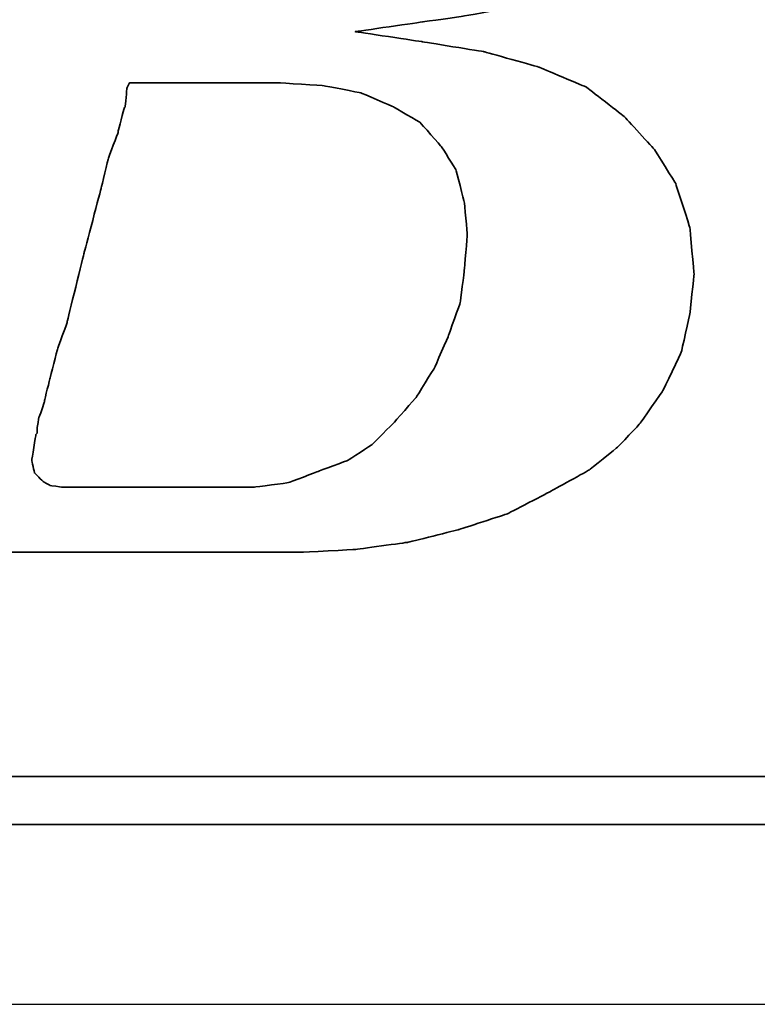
# Model space of a CAD drawing. Header units: millimetres. Extents: x 748 to 1024, y 329 to 423.
# Tile 23 of 49: x 949.003 to 949.544, y 354.535 to 355.257. Entities that reach past the tile are written whole.
import ezdxf

# ---------------------------------------------------------------- set-up
doc = ezdxf.new("R2010")
doc.units = ezdxf.units.MM
doc.header["$LTSCALE"] = 0.15
for name, color, linetype in [('DIM', 4, 'CONTINUOUS'), ('layer 1', 7, 'CONTINUOUS'), ('OUT', 3, 'CONTINUOUS')]:
    doc.layers.add(name, color=color, linetype=linetype)

# ---------------------------------------------------------------- blocks, each defined once
blk = doc.blocks.new('TBI MOTION logo(完整正式版)')
at = {"layer": 'layer 1', "color": 22, "lineweight": 35}
for points, knots in [([(-64.65375, -6.86375), (-64.65375, -6.86375), (-64.84375, -7.29625), (-64.84375, -7.29625), (-64.84375, -7.29625), (-64.84375, -7.29625), (-64.86875, -7.34375), (-64.86875, -7.34375), (-64.86875, -7.34375), (-64.86875, -7.34375), (-64.86875, -7.36875), (-64.86875, -7.36875), (-64.86875, -7.36875), (-64.86875, -7.36875), (-65.15375, -7.65375), (-65.15375, -7.65375), (-65.15375, -7.65375), (-65.15375, -7.65375), (-65.17875, -7.65375), (-65.17875, -7.65375), (-65.17875, -7.65375), (-65.17875, -7.65375), (-65.20375, -7.67875), (-65.20375, -7.67875), (-65.20375, -7.67875), (-65.20375, -7.67875), (-65.58875, -7.87125), (-65.58875, -7.87125), (-65.58875, -7.87125), (-65.58875, -7.87125), (-65.63375, -7.87125), (-65.63375, -7.87125), (-65.63375, -7.87125), (-65.63375, -7.87125), (-65.65875, -7.89375), (-65.65875, -7.89375), (-65.65875, -7.89375), (-65.65875, -7.89375), (-66.09375, -7.94375), (-66.09375, -7.94375), (-66.09375, -7.94375), (-66.09375, -7.94375), (-66.11375, -7.94375), (-66.11375, -7.94375), (-66.11375, -7.94375), (-66.11375, -7.94375), (-66.16375, -7.94375), (-66.16375, -7.94375), (-66.16375, -7.94375), (-66.16375, -7.94375), (-66.30875, -7.94375), (-66.30875, -7.94375), (-66.30875, -7.94375), (-66.30875, -7.94375), (-66.69375, -7.94375), (-66.69375, -7.94375), (-66.69375, -7.94375), (-66.69375, -7.94375), (-67.07375, -7.94375), (-67.07375, -7.94375), (-67.07375, -7.94375), (-67.07375, -7.94375), (-67.12375, -7.94375), (-67.12375, -7.94375), (-67.12375, -7.94375), (-67.12375, -7.94375), (-67.12375, -7.96625), (-67.12375, -7.96625), (-67.12375, -7.96625), (-67.12375, -7.96625), (-67.14875, -7.99125), (-67.14875, -7.99125), (-67.14875, -7.99125), (-67.14875, -7.99125), (-67.24375, -8.34875), (-67.24375, -8.34875), (-67.24375, -8.34875), (-67.24375, -8.34875), (-67.31375, -8.68625), (-67.31375, -8.68625), (-67.31375, -8.68625), (-67.31375, -8.68625), (-67.26875, -8.68625), (-67.26875, -8.68625), (-67.26875, -8.68625), (-67.26875, -8.68625), (-67.07375, -8.68625), (-67.07375, -8.68625), (-67.07375, -8.68625), (-67.07375, -8.68625), (-66.54875, -8.68625), (-66.54875, -8.68625), (-66.54875, -8.68625), (-66.54875, -8.68625), (-65.82625, -8.68625), (-65.82625, -8.68625), (-65.82625, -8.68625), (-65.82625, -8.68625), (-65.01375, -8.68625), (-65.01375, -8.68625), (-65.01375, -8.68625), (-65.01375, -8.68625), (-64.05375, -8.68625), (-64.05375, -8.68625), (-64.05375, -8.68625), (-64.05375, -8.68625), (-62.08375, -8.68625), (-62.08375, -8.68625), (-62.08375, -8.68625), (-62.08375, -8.68625), (-60.06875, -8.68625), (-60.06875, -8.68625), (-60.06875, -8.68625), (-60.06875, -8.68625), (-59.10875, -8.68625), (-59.10875, -8.68625), (-59.10875, -8.68625), (-59.10875, -8.68625), (-58.29375, -8.68625), (-58.29375, -8.68625), (-58.29375, -8.68625), (-58.29375, -8.68625), (-57.57375, -8.68625), (-57.57375, -8.68625), (-57.57375, -8.68625), (-57.57375, -8.68625), (-57.04875, -8.68625), (-57.04875, -8.68625), (-57.04875, -8.68625), (-57.04875, -8.68625), (-56.85375, -8.68625), (-56.85375, -8.68625), (-56.85375, -8.68625), (-56.85375, -8.68625), (-56.70875, -8.68625), (-56.70875, -8.68625), (-56.70875, -8.68625), (-56.70875, -8.68625), (-56.61375, -8.68625), (-56.61375, -8.68625), (-56.61375, -8.68625), (-56.61375, -8.68625), (-56.56875, -8.68625), (-56.56875, -8.68625), (-56.56875, -8.68625), (-56.56875, -8.68625), (-55.65375, -8.63875), (-55.65375, -8.63875), (-55.65375, -8.63875), (-55.65375, -8.63875), (-54.76875, -8.51875), (-54.76875, -8.51875), (-54.76875, -8.51875), (-54.76875, -8.51875), (-53.90375, -8.30375), (-53.90375, -8.30375), (-53.90375, -8.30375), (-53.90375, -8.30375), (-53.08875, -8.03875), (-53.08875, -8.03875), (-53.08875, -8.03875), (-53.08875, -8.03875), (-52.34375, -7.65375), (-52.34375, -7.65375), (-52.34375, -7.65375), (-52.34375, -7.65375), (-51.69875, -7.29625), (-51.69875, -7.29625), (-51.69875, -7.29625), (-51.69875, -7.29625), (-51.21875, -6.91125), (-51.21875, -6.91125), (-51.21875, -6.91125), (-51.21875, -6.91125), (-50.83375, -6.50375), (-50.83375, -6.50375), (-50.83375, -6.50375), (-50.83375, -6.50375), (-50.44875, -5.94875), (-50.44875, -5.94875), (-50.44875, -5.94875), (-50.44875, -5.94875), (-50.13875, -5.30375), (-50.13875, -5.30375), (-50.13875, -5.30375), (-50.13875, -5.30375), (-49.99375, -4.65375), (-49.99375, -4.65375), (-49.99375, -4.65375), (-49.99375, -4.65375), (-49.92375, -3.98375), (-49.92375, -3.98375), (-49.92375, -3.98375), (-49.92375, -3.98375), (-49.99375, -3.19374), (-49.99375, -3.19374), (-49.99375, -3.19374), (-49.99375, -3.19374), (-50.23374, -2.44874), (-50.23374, -2.44874), (-50.23374, -2.44874), (-50.23374, -2.44874), (-50.59375, -1.87374), (-50.59375, -1.87374), (-50.59375, -1.87374), (-50.59375, -1.87374), (-51.09875, -1.31874), (-51.09875, -1.31874), (-51.09875, -1.31874), (-51.09875, -1.31874), (-51.74375, -0.81875), (-51.74375, -0.81875), (-51.74375, -0.81875), (-51.74375, -0.81875), (-52.53875, -0.48125), (-52.53875, -0.48125), (-52.53875, -0.48125), (-52.53875, -0.48125), (-53.47375, -0.21875), (-53.47375, -0.21875), (-53.47375, -0.21875), (-53.47375, -0.21875), (-54.52875, -0.04874), (-54.52875, -0.04874), (-54.52875, -0.04874), (-54.52875, -0.04874), (-55.65375, 0.12125), (-55.65375, 0.12125), (-55.65375, 0.12125), (-55.65375, 0.12125), (-54.50375, 0.28624), (-54.50375, 0.28624), (-54.50375, 0.28624), (-54.50375, 0.28624), (-53.83375, 0.38124), (-53.83375, 0.38124), (-53.83375, 0.38124), (-53.83375, 0.38124), (-53.18375, 0.50125), (-53.18375, 0.50125), (-53.18375, 0.50125), (-53.18375, 0.50125), (-52.55875, 0.66874), (-52.55875, 0.66874), (-52.55875, 0.66874), (-52.55875, 0.66874), (-52.03375, 0.86124), (-52.03375, 0.86124), (-52.03375, 0.86124), (-52.03375, 0.86124), (-51.50374, 1.03124), (-51.50374, 1.03124), (-51.50374, 1.03124), (-51.50374, 1.03124), (-51.09875, 1.27125), (-51.09875, 1.27125), (-51.09875, 1.27125), (-51.09875, 1.27125), (-50.71375, 1.48624), (-50.71375, 1.48624), (-50.71375, 1.48624), (-50.71375, 1.48624), (-50.37625, 1.77625), (-50.37625, 1.77625), (-50.37625, 1.77625), (-50.37625, 1.77625), (-49.82375, 2.37625), (-49.82375, 2.37625), (-49.82375, 2.37625), (-49.82375, 2.37625), (-49.41875, 2.99625), (-49.41875, 2.99625), (-49.41875, 2.99625), (-49.41875, 2.99625), (-49.22375, 3.76625), (-49.22375, 3.76625), (-49.22375, 3.76625), (-49.22375, 3.76625), (-49.15375, 4.50874), (-49.15375, 4.50874), (-49.15375, 4.50874), (-49.15375, 4.50874), (-49.20375, 5.25125), (-49.20375, 5.25125), (-49.20375, 5.25125), (-49.20375, 5.25125), (-49.41875, 5.92625), (-49.41875, 5.92625), (-49.41875, 5.92625), (-49.41875, 5.92625), (-49.77875, 6.47625), (-49.77875, 6.47625), (-49.77875, 6.47625), (-49.77875, 6.47625), (-50.33125, 7.02624), (-50.33125, 7.02624), (-50.33125, 7.02624), (-50.33125, 7.02624), (-51.00125, 7.43625), (-51.00125, 7.43625), (-51.00125, 7.43625), (-51.00125, 7.43625), (-51.79375, 7.72625), (-51.79375, 7.72625), (-51.79375, 7.72625), (-51.79375, 7.72625), (-52.72875, 7.89124), (-52.72875, 7.89124), (-52.72875, 7.89124), (-52.72875, 7.89124), (-53.83375, 7.98625), (-53.83375, 7.98625), (-53.83375, 7.98625), (-53.83375, 7.98625), (-53.92875, 7.98625), (-53.92875, 7.98625), (-53.92875, 7.98625), (-53.92875, 7.98625), (-54.26375, 7.98625), (-54.26375, 7.98625), (-54.26375, 7.98625), (-54.26375, 7.98625), (-54.74375, 7.98625), (-54.74375, 7.98625), (-54.74375, 7.98625), (-54.74375, 7.98625), (-55.36875, 7.98625), (-55.36875, 7.98625), (-55.36875, 7.98625), (-55.36875, 7.98625), (-56.13375, 7.98625), (-56.13375, 7.98625), (-56.13375, 7.98625), (-56.13375, 7.98625), (-56.94875, 7.98625), (-56.94875, 7.98625), (-56.94875, 7.98625), (-56.94875, 7.98625), (-58.77625, 7.98625), (-58.77625, 7.98625), (-58.77625, 7.98625), (-58.77625, 7.98625), (-60.59875, 7.98625), (-60.59875, 7.98625), (-60.59875, 7.98625), (-60.59875, 7.98625), (-61.41375, 7.98625), (-61.41375, 7.98625), (-61.41375, 7.98625), (-61.41375, 7.98625), (-62.17875, 7.98625), (-62.17875, 7.98625), (-62.17875, 7.98625), (-62.17875, 7.98625), (-62.80375, 7.98625), (-62.80375, 7.98625), (-62.80375, 7.98625), (-62.80375, 7.98625), (-63.30625, 7.98625), (-63.30625, 7.98625), (-63.30625, 7.98625), (-63.30625, 7.98625), (-63.57375, 7.98625), (-63.57375, 7.98625), (-63.57375, 7.98625), (-63.57375, 7.98625), (-63.57375, 7.96375), (-63.57375, 7.96375), (-63.57375, 7.96375), (-63.57375, 7.96375), (-63.59875, 7.94125), (-63.59875, 7.94125), (-63.59875, 7.94125), (-63.59875, 7.94125), (-63.69375, 7.55625), (-63.69375, 7.55625), (-63.69375, 7.55625), (-63.69375, 7.55625), (-63.76375, 7.24624), (-63.76375, 7.24624), (-63.76375, 7.24624), (-63.76375, 7.24624), (-63.23875, 7.24624), (-63.23875, 7.24624), (-63.23875, 7.24624), (-63.23875, 7.24624), (-62.75875, 7.24624), (-62.75875, 7.24624), (-62.75875, 7.24624), (-62.75875, 7.24624), (-62.61125, 7.24624), (-62.61125, 7.24624), (-62.61125, 7.24624), (-62.61125, 7.24624), (-62.56625, 7.24624), (-62.56625, 7.24624), (-62.56625, 7.24624), (-62.56625, 7.24624), (-62.22875, 7.24624), (-62.22875, 7.24624), (-62.22875, 7.24624), (-62.22875, 7.24624), (-62.20375, 7.24624), (-62.20375, 7.24624), (-62.20375, 7.24624), (-62.20375, 7.24624), (-62.17875, 7.21875), (-62.17875, 7.21875), (-62.17875, 7.21875), (-62.17875, 7.21875), (-61.96375, 7.17125), (-61.96375, 7.17125), (-61.96375, 7.17125), (-61.96375, 7.17125), (-61.72375, 7.12624), (-61.72375, 7.12624), (-61.72375, 7.12624), (-61.72375, 7.12624), (-61.70375, 7.12624), (-61.70375, 7.12624), (-61.70375, 7.12624), (-61.70375, 7.12624), (-61.55875, 7.07624), (-61.55875, 7.07624), (-61.55875, 7.07624), (-61.55875, 7.07624), (-61.50875, 7.07624), (-61.50875, 7.07624), (-61.50875, 7.07624), (-61.50875, 7.07624), (-61.48375, 7.02624), (-61.48375, 7.02624), (-61.48375, 7.02624), (-61.48375, 7.02624), (-61.31875, 6.83375), (-61.31875, 6.83375), (-61.31875, 6.83375), (-61.31875, 6.83375), (-61.29375, 6.81125), (-61.29375, 6.81125), (-61.29375, 6.81125), (-61.29375, 6.81125), (-61.29375, 6.78625), (-61.29375, 6.78625), (-61.29375, 6.78625), (-61.29375, 6.78625), (-61.19875, 6.50124), (-61.19875, 6.50124), (-61.19875, 6.50124), (-61.19875, 6.50124), (-61.17375, 6.45124), (-61.17375, 6.45124), (-61.17375, 6.45124), (-61.17375, 6.45124), (-61.19875, 6.40625), (-61.19875, 6.40625), (-61.19875, 6.40625), (-61.19875, 6.40625), (-61.26875, 5.99624), (-61.26875, 5.99624), (-61.26875, 5.99624), (-61.26875, 5.99624), (-61.26875, 5.85125), (-61.26875, 5.85125), (-61.26875, 5.85125), (-61.26875, 5.85125), (-61.26875, 5.82625), (-61.26875, 5.82625), (-61.26875, 5.82625), (-61.26875, 5.82625), (-61.29375, 5.80625), (-61.29375, 5.80625), (-61.29375, 5.80625), (-61.29375, 5.80625), (-61.34125, 5.66125), (-61.34125, 5.66125), (-61.34125, 5.66125), (-61.34125, 5.66125), (-61.41375, 5.44625), (-61.41375, 5.44625), (-61.41375, 5.44625), (-61.41375, 5.44625), (-61.48375, 5.15625), (-61.48375, 5.15625), (-61.48375, 5.15625), (-61.48375, 5.15625), (-61.58375, 4.82124), (-61.58375, 4.82124), (-61.58375, 4.82124), (-61.58375, 4.82124), (-61.79875, 4.00375), (-61.79875, 4.00375), (-61.79875, 4.00375), (-61.79875, 4.00375), (-62.05875, 2.99625), (-62.05875, 2.99625), (-62.05875, 2.99625), (-62.05875, 2.99625), (-62.34875, 1.91625), (-62.34875, 1.91625), (-62.34875, 1.91625), (-62.34875, 1.91625), (-62.97375, -0.41124), (-62.97375, -0.41124), (-62.97375, -0.41124), (-62.97375, -0.41124), (-63.59875, -2.75875), (-63.59875, -2.75875), (-63.59875, -2.75875), (-63.59875, -2.75875), (-63.88375, -3.86374), (-63.88375, -3.86374), (-63.88375, -3.86374), (-63.88375, -3.86374), (-64.14875, -4.82374), (-64.14875, -4.82374), (-64.14875, -4.82374), (-64.14875, -4.82374), (-64.36375, -5.64125), (-64.36375, -5.64125), (-64.36375, -5.64125), (-64.36375, -5.64125), (-64.43625, -5.97625), (-64.43625, -5.97625), (-64.43625, -5.97625), (-64.43625, -5.97625), (-64.50875, -6.28625), (-64.50875, -6.28625), (-64.50875, -6.28625), (-64.50875, -6.28625), (-64.50875, -6.30875), (-64.50875, -6.30875), (-64.50875, -6.30875), (-64.50875, -6.30875), (-64.57875, -6.50375), (-64.57875, -6.50375), (-64.57875, -6.50375), (-64.57875, -6.50375), (-64.62875, -6.69625), (-64.62875, -6.69625), (-64.62875, -6.69625), (-64.62875, -6.69625), (-64.62875, -6.76875), (-64.62875, -6.76875), (-64.62875, -6.76875), (-64.62875, -6.76875), (-64.62875, -6.81375), (-64.62875, -6.81375), (-64.62875, -6.81375), (-64.62875, -6.81375), (-64.62875, -6.83875), (-64.62875, -6.83875), (-64.62875, -6.83875), (-64.62875, -6.83875), (-64.65375, -6.86375), (-64.65375, -6.86375)], [0, 0, 0, 0, 0.00719424, 0.00719424, 0.00719424, 0.00719425, 0.01438849, 0.01438849, 0.01438849, 0.0143885, 0.02158273, 0.02158273, 0.02158273, 0.02158274, 0.02877698, 0.02877698, 0.02877698, 0.02877699, 0.03597122, 0.03597122, 0.03597122, 0.03597123, 0.04316547, 0.04316547, 0.04316547, 0.04316548, 0.05035971, 0.05035971, 0.05035971, 0.05035972, 0.05755396, 0.05755396, 0.05755396, 0.05755397, 0.0647482, 0.0647482, 0.0647482, 0.06474821, 0.07194245, 0.07194245, 0.07194245, 0.07194246, 0.07913669, 0.07913669, 0.07913669, 0.0791367, 0.08633094, 0.08633094, 0.08633094, 0.08633095, 0.09352518, 0.09352518, 0.09352518, 0.09352519, 0.10071942, 0.10071942, 0.10071942, 0.10071943, 0.10791367, 0.10791367, 0.10791367, 0.10791368, 0.11510791, 0.11510791, 0.11510791, 0.11510792, 0.12230216, 0.12230216, 0.12230216, 0.12230217, 0.1294964, 0.1294964, 0.1294964, 0.12949641, 0.13669065, 0.13669065, 0.13669065, 0.13669066, 0.14388489, 0.14388489, 0.14388489, 0.1438849, 0.15107914, 0.15107914, 0.15107914, 0.15107915, 0.15827338, 0.15827338, 0.15827338, 0.15827339, 0.16546763, 0.16546763, 0.16546763, 0.16546764, 0.17266187, 0.17266187, 0.17266187, 0.17266188, 0.17985612, 0.17985612, 0.17985612, 0.17985613, 0.18705036, 0.18705036, 0.18705036, 0.18705037, 0.1942446, 0.1942446, 0.1942446, 0.19424461, 0.20143885, 0.20143885, 0.20143885, 0.20143886, 0.20863309, 0.20863309, 0.20863309, 0.2086331, 0.21582734, 0.21582734, 0.21582734, 0.21582735, 0.22302158, 0.22302158, 0.22302158, 0.22302159, 0.23021583, 0.23021583, 0.23021583, 0.23021584, 0.23741007, 0.23741007, 0.23741007, 0.23741008, 0.24460432, 0.24460432, 0.24460432, 0.24460433, 0.25179856, 0.25179856, 0.25179856, 0.25179857, 0.25899281, 0.25899281, 0.25899281, 0.25899282, 0.26618705, 0.26618705, 0.26618705, 0.26618706, 0.27338129, 0.27338129, 0.27338129, 0.2733813, 0.28057554, 0.28057554, 0.28057554, 0.28057555, 0.28776978, 0.28776978, 0.28776978, 0.28776979, 0.29496403, 0.29496403, 0.29496403, 0.29496404, 0.30215827, 0.30215827, 0.30215827, 0.30215828, 0.30935252, 0.30935252, 0.30935252, 0.30935253, 0.31654676, 0.31654676, 0.31654676, 0.31654677, 0.32374101, 0.32374101, 0.32374101, 0.32374102, 0.33093525, 0.33093525, 0.33093525, 0.33093526, 0.3381295, 0.3381295, 0.3381295, 0.33812951, 0.34532374, 0.34532374, 0.34532374, 0.34532375, 0.35251799, 0.35251799, 0.35251799, 0.352518, 0.35971223, 0.35971223, 0.35971223, 0.35971224, 0.36690647, 0.36690647, 0.36690647, 0.36690648, 0.37410072, 0.37410072, 0.37410072, 0.37410073, 0.38129496, 0.38129496, 0.38129496, 0.38129497, 0.38848921, 0.38848921, 0.38848921, 0.38848922, 0.39568345, 0.39568345, 0.39568345, 0.39568346, 0.4028777, 0.4028777, 0.4028777, 0.40287771, 0.41007194, 0.41007194, 0.41007194, 0.41007195, 0.41726619, 0.41726619, 0.41726619, 0.4172662, 0.42446043, 0.42446043, 0.42446043, 0.42446044, 0.43165468, 0.43165468, 0.43165468, 0.43165469, 0.43884892, 0.43884892, 0.43884892, 0.43884893, 0.44604317, 0.44604317, 0.44604317, 0.44604318, 0.45323741, 0.45323741, 0.45323741, 0.45323742, 0.46043165, 0.46043165, 0.46043165, 0.46043166, 0.4676259, 0.4676259, 0.4676259, 0.46762591, 0.47482014, 0.47482014, 0.47482014, 0.47482015, 0.48201439, 0.48201439, 0.48201439, 0.4820144, 0.48920863, 0.48920863, 0.48920863, 0.48920864, 0.49640288, 0.49640288, 0.49640288, 0.49640289, 0.50359712, 0.50359712, 0.50359712, 0.50359713, 0.51079137, 0.51079137, 0.51079137, 0.51079138, 0.51798561, 0.51798561, 0.51798561, 0.51798562, 0.52517986, 0.52517986, 0.52517986, 0.52517987, 0.5323741, 0.5323741, 0.5323741, 0.53237411, 0.53956835, 0.53956835, 0.53956835, 0.53956836, 0.54676259, 0.54676259, 0.54676259, 0.5467626, 0.55395683, 0.55395683, 0.55395683, 0.55395684, 0.56115108, 0.56115108, 0.56115108, 0.56115109, 0.56834532, 0.56834532, 0.56834532, 0.56834533, 0.57553957, 0.57553957, 0.57553957, 0.57553958, 0.58273381, 0.58273381, 0.58273381, 0.58273382, 0.58992806, 0.58992806, 0.58992806, 0.58992807, 0.5971223, 0.5971223, 0.5971223, 0.59712231, 0.60431655, 0.60431655, 0.60431655, 0.60431656, 0.61151079, 0.61151079, 0.61151079, 0.6115108, 0.61870504, 0.61870504, 0.61870504, 0.61870505, 0.62589928, 0.62589928, 0.62589928, 0.62589929, 0.63309353, 0.63309353, 0.63309353, 0.63309354, 0.64028777, 0.64028777, 0.64028777, 0.64028778, 0.64748201, 0.64748201, 0.64748201, 0.64748202, 0.65467626, 0.65467626, 0.65467626, 0.65467627, 0.6618705, 0.6618705, 0.6618705, 0.66187051, 0.66906475, 0.66906475, 0.66906475, 0.66906476, 0.67625899, 0.67625899, 0.67625899, 0.676259, 0.68345324, 0.68345324, 0.68345324, 0.68345325, 0.69064748, 0.69064748, 0.69064748, 0.69064749, 0.69784173, 0.69784173, 0.69784173, 0.69784174, 0.70503597, 0.70503597, 0.70503597, 0.70503598, 0.71223022, 0.71223022, 0.71223022, 0.71223023, 0.71942446, 0.71942446, 0.71942446, 0.71942447, 0.72661871, 0.72661871, 0.72661871, 0.72661872, 0.73381295, 0.73381295, 0.73381295, 0.73381296, 0.74100719, 0.74100719, 0.74100719, 0.7410072, 0.74820144, 0.74820144, 0.74820144, 0.74820145, 0.75539568, 0.75539568, 0.75539568, 0.75539569, 0.76258993, 0.76258993, 0.76258993, 0.76258994, 0.76978417, 0.76978417, 0.76978417, 0.76978418, 0.77697842, 0.77697842, 0.77697842, 0.77697843, 0.78417266, 0.78417266, 0.78417266, 0.78417267, 0.79136691, 0.79136691, 0.79136691, 0.79136692, 0.79856115, 0.79856115, 0.79856115, 0.79856116, 0.8057554, 0.8057554, 0.8057554, 0.80575541, 0.81294964, 0.81294964, 0.81294964, 0.81294965, 0.82014388, 0.82014388, 0.82014388, 0.82014389, 0.82733813, 0.82733813, 0.82733813, 0.82733814, 0.83453237, 0.83453237, 0.83453237, 0.83453238, 0.84172662, 0.84172662, 0.84172662, 0.84172663, 0.84892086, 0.84892086, 0.84892086, 0.84892087, 0.85611511, 0.85611511, 0.85611511, 0.85611512, 0.86330935, 0.86330935, 0.86330935, 0.86330936, 0.8705036, 0.8705036, 0.8705036, 0.87050361, 0.87769784, 0.87769784, 0.87769784, 0.87769785, 0.88489209, 0.88489209, 0.88489209, 0.8848921, 0.89208633, 0.89208633, 0.89208633, 0.89208634, 0.89928058, 0.89928058, 0.89928058, 0.89928059, 0.90647482, 0.90647482, 0.90647482, 0.90647483, 0.91366906, 0.91366906, 0.91366906, 0.91366907, 0.92086331, 0.92086331, 0.92086331, 0.92086332, 0.92805755, 0.92805755, 0.92805755, 0.92805756, 0.9352518, 0.9352518, 0.9352518, 0.93525181, 0.94244604, 0.94244604, 0.94244604, 0.94244605, 0.94964029, 0.94964029, 0.94964029, 0.9496403, 0.95683453, 0.95683453, 0.95683453, 0.95683454, 0.96402878, 0.96402878, 0.96402878, 0.96402879, 0.97122302, 0.97122302, 0.97122302, 0.97122303, 0.97841727, 0.97841727, 0.97841727, 0.97841728, 0.98561151, 0.98561151, 0.98561151, 0.98561152, 0.99280576, 0.99280576, 0.99280576, 0.99280577, 1, 1, 1, 1]), ([(-61.03125, -6.57375), (-61.03125, -6.57375), (-61.03125, -6.67125), (-61.03125, -6.67125), (-61.03125, -6.67125), (-61.03125, -6.67125), (-61.05375, -6.69625), (-61.05375, -6.69625), (-61.05375, -6.69625), (-61.05375, -6.69625), (-61.12375, -7.12875), (-61.12375, -7.12875), (-61.12375, -7.12875), (-61.12375, -7.12875), (-61.07875, -7.34375), (-61.07875, -7.34375), (-61.07875, -7.34375), (-61.07875, -7.34375), (-60.93375, -7.48875), (-60.93375, -7.48875), (-60.93375, -7.48875), (-60.93375, -7.48875), (-60.81375, -7.55625), (-60.81375, -7.55625), (-60.81375, -7.55625), (-60.81375, -7.55625), (-60.62375, -7.58375), (-60.62375, -7.58375), (-60.62375, -7.58375), (-60.62375, -7.58375), (-60.30875, -7.58375), (-60.30875, -7.58375), (-60.30875, -7.58375), (-60.30875, -7.58375), (-59.97375, -7.58375), (-59.97375, -7.58375), (-59.97375, -7.58375), (-59.97375, -7.58375), (-59.87875, -7.58375), (-59.87875, -7.58375), (-59.87875, -7.58375), (-59.87875, -7.58375), (-59.63625, -7.58375), (-59.63625, -7.58375), (-59.63625, -7.58375), (-59.63625, -7.58375), (-58.96875, -7.58375), (-58.96875, -7.58375), (-58.96875, -7.58375), (-58.96875, -7.58375), (-58.29375, -7.58375), (-58.29375, -7.58375), (-58.29375, -7.58375), (-58.29375, -7.58375), (-58.05375, -7.58375), (-58.05375, -7.58375), (-58.05375, -7.58375), (-58.05375, -7.58375), (-57.98375, -7.58375), (-57.98375, -7.58375), (-57.98375, -7.58375), (-57.98375, -7.58375), (-57.35875, -7.58375), (-57.35875, -7.58375), (-57.35875, -7.58375), (-57.35875, -7.58375), (-56.78375, -7.50875), (-56.78375, -7.50875), (-56.78375, -7.50875), (-56.78375, -7.50875), (-56.27875, -7.31875), (-56.27875, -7.31875), (-56.27875, -7.31875), (-56.27875, -7.31875), (-55.77375, -7.12875), (-55.77375, -7.12875), (-55.77375, -7.12875), (-55.77375, -7.12875), (-55.36875, -6.86375), (-55.36875, -6.86375), (-55.36875, -6.86375), (-55.36875, -6.86375), (-55.00875, -6.50375), (-55.00875, -6.50375), (-55.00875, -6.50375), (-55.00875, -6.50375), (-54.62375, -6.06875), (-54.62375, -6.06875), (-54.62375, -6.06875), (-54.62375, -6.06875), (-54.31375, -5.56875), (-54.31375, -5.56875), (-54.31375, -5.56875), (-54.31375, -5.56875), (-54.07375, -5.01625), (-54.07375, -5.01625), (-54.07375, -5.01625), (-54.07375, -5.01625), (-53.87875, -4.46374), (-53.87875, -4.46374), (-53.87875, -4.46374), (-53.87875, -4.46374), (-53.80875, -3.91375), (-53.80875, -3.91375), (-53.80875, -3.91375), (-53.80875, -3.91375), (-53.75875, -3.31375), (-53.75875, -3.31375), (-53.75875, -3.31375), (-53.75875, -3.31375), (-53.80875, -2.75875), (-53.80875, -2.75875), (-53.80875, -2.75875), (-53.80875, -2.75875), (-53.95375, -2.20875), (-53.95375, -2.20875), (-53.95375, -2.20875), (-53.95375, -2.20875), (-54.19375, -1.82625), (-54.19375, -1.82625), (-54.19375, -1.82625), (-54.19375, -1.82625), (-54.55375, -1.41875), (-54.55375, -1.41875), (-54.55375, -1.41875), (-54.55375, -1.41875), (-55.00875, -1.15125), (-55.00875, -1.15125), (-55.00875, -1.15125), (-55.00875, -1.15125), (-55.56125, -0.91375), (-55.56125, -0.91375), (-55.56125, -0.91375), (-55.56125, -0.91375), (-56.18125, -0.79375), (-56.18125, -0.79375), (-56.18125, -0.79375), (-56.18125, -0.79375), (-56.94875, -0.74374), (-56.94875, -0.74374), (-56.94875, -0.74374), (-56.94875, -0.74374), (-56.99875, -0.74374), (-56.99875, -0.74374), (-56.99875, -0.74374), (-56.99875, -0.74374), (-57.09375, -0.74374), (-57.09375, -0.74374), (-57.09375, -0.74374), (-57.09375, -0.74374), (-57.38375, -0.74374), (-57.38375, -0.74374), (-57.38375, -0.74374), (-57.38375, -0.74374), (-57.76875, -0.74374), (-57.76875, -0.74374), (-57.76875, -0.74374), (-57.76875, -0.74374), (-58.24625, -0.74374), (-58.24625, -0.74374), (-58.24625, -0.74374), (-58.24625, -0.74374), (-58.72875, -0.74374), (-58.72875, -0.74374), (-58.72875, -0.74374), (-58.72875, -0.74374), (-59.20875, -0.74374), (-59.20875, -0.74374), (-59.20875, -0.74374), (-59.20875, -0.74374), (-59.46875, -0.74374), (-59.46875, -0.74374), (-59.46875, -0.74374), (-59.46875, -0.74374), (-59.51625, -0.83875), (-59.51625, -0.83875), (-59.51625, -0.83875), (-59.51625, -0.83875), (-59.54375, -1.15125), (-59.54375, -1.15125), (-59.54375, -1.15125), (-59.54375, -1.15125), (-59.56375, -1.17874), (-59.56375, -1.17874), (-59.56375, -1.17874), (-59.56375, -1.17874), (-59.66375, -1.55875), (-59.66375, -1.55875), (-59.66375, -1.55875), (-59.66375, -1.55875), (-59.66375, -1.58375), (-59.66375, -1.58375), (-59.66375, -1.58375), (-59.66375, -1.58375), (-59.82875, -2.01874), (-59.82875, -2.01874), (-59.82875, -2.01874), (-59.82875, -2.01874), (-59.94875, -2.52125), (-59.94875, -2.52125), (-59.94875, -2.52125), (-59.94875, -2.52125), (-60.23875, -3.62375), (-60.23875, -3.62375), (-60.23875, -3.62375), (-60.23875, -3.62375), (-60.52375, -4.77624), (-60.52375, -4.77624), (-60.52375, -4.77624), (-60.52375, -4.77624), (-60.52375, -4.79874), (-60.52375, -4.79874), (-60.52375, -4.79874), (-60.52375, -4.79874), (-60.69125, -5.25375), (-60.69125, -5.25375), (-60.69125, -5.25375), (-60.69125, -5.25375), (-60.81375, -5.73625), (-60.81375, -5.73625), (-60.81375, -5.73625), (-60.81375, -5.73625), (-60.90875, -6.11875), (-60.90875, -6.11875), (-60.90875, -6.11875), (-60.90875, -6.11875), (-60.90875, -6.14375), (-60.90875, -6.14375), (-60.90875, -6.14375), (-60.90875, -6.14375), (-61.00375, -6.40875), (-61.00375, -6.40875), (-61.00375, -6.40875), (-61.00375, -6.40875), (-61.03125, -6.57375), (-61.03125, -6.57375)], [0, 0, 0, 0, 0.01694915, 0.01694915, 0.01694915, 0.01694916, 0.03389831, 0.03389831, 0.03389831, 0.03389832, 0.05084746, 0.05084746, 0.05084746, 0.05084747, 0.06779661, 0.06779661, 0.06779661, 0.06779662, 0.08474576, 0.08474576, 0.08474576, 0.08474577, 0.10169492, 0.10169492, 0.10169492, 0.10169493, 0.11864407, 0.11864407, 0.11864407, 0.11864408, 0.13559322, 0.13559322, 0.13559322, 0.13559323, 0.15254237, 0.15254237, 0.15254237, 0.15254238, 0.16949153, 0.16949153, 0.16949153, 0.16949154, 0.18644068, 0.18644068, 0.18644068, 0.18644069, 0.20338983, 0.20338983, 0.20338983, 0.20338984, 0.22033898, 0.22033898, 0.22033898, 0.22033899, 0.23728814, 0.23728814, 0.23728814, 0.23728815, 0.25423729, 0.25423729, 0.25423729, 0.2542373, 0.27118644, 0.27118644, 0.27118644, 0.27118645, 0.28813559, 0.28813559, 0.28813559, 0.2881356, 0.30508475, 0.30508475, 0.30508475, 0.30508476, 0.3220339, 0.3220339, 0.3220339, 0.32203391, 0.33898305, 0.33898305, 0.33898305, 0.33898306, 0.3559322, 0.3559322, 0.3559322, 0.35593221, 0.37288136, 0.37288136, 0.37288136, 0.37288137, 0.38983051, 0.38983051, 0.38983051, 0.38983052, 0.40677966, 0.40677966, 0.40677966, 0.40677967, 0.42372881, 0.42372881, 0.42372881, 0.42372882, 0.44067797, 0.44067797, 0.44067797, 0.44067798, 0.45762712, 0.45762712, 0.45762712, 0.45762713, 0.47457627, 0.47457627, 0.47457627, 0.47457628, 0.49152542, 0.49152542, 0.49152542, 0.49152543, 0.50847458, 0.50847458, 0.50847458, 0.50847459, 0.52542373, 0.52542373, 0.52542373, 0.52542374, 0.54237288, 0.54237288, 0.54237288, 0.54237289, 0.55932203, 0.55932203, 0.55932203, 0.55932204, 0.57627119, 0.57627119, 0.57627119, 0.5762712, 0.59322034, 0.59322034, 0.59322034, 0.59322035, 0.61016949, 0.61016949, 0.61016949, 0.6101695, 0.62711864, 0.62711864, 0.62711864, 0.62711865, 0.6440678, 0.6440678, 0.6440678, 0.64406781, 0.66101695, 0.66101695, 0.66101695, 0.66101696, 0.6779661, 0.6779661, 0.6779661, 0.67796611, 0.69491525, 0.69491525, 0.69491525, 0.69491526, 0.71186441, 0.71186441, 0.71186441, 0.71186442, 0.72881356, 0.72881356, 0.72881356, 0.72881357, 0.74576271, 0.74576271, 0.74576271, 0.74576272, 0.76271186, 0.76271186, 0.76271186, 0.76271187, 0.77966102, 0.77966102, 0.77966102, 0.77966103, 0.79661017, 0.79661017, 0.79661017, 0.79661018, 0.81355932, 0.81355932, 0.81355932, 0.81355933, 0.83050847, 0.83050847, 0.83050847, 0.83050848, 0.84745763, 0.84745763, 0.84745763, 0.84745764, 0.86440678, 0.86440678, 0.86440678, 0.86440679, 0.88135593, 0.88135593, 0.88135593, 0.88135594, 0.89830508, 0.89830508, 0.89830508, 0.89830509, 0.91525424, 0.91525424, 0.91525424, 0.91525425, 0.93220339, 0.93220339, 0.93220339, 0.9322034, 0.94915254, 0.94915254, 0.94915254, 0.94915255, 0.96610169, 0.96610169, 0.96610169, 0.9661017, 0.98305085, 0.98305085, 0.98305085, 0.98305086, 1, 1, 1, 1]), ([(75.90875, -9.47875), (75.90875, -9.47875), (75.90875, -12.28625), (75.90875, -12.28625), (75.90875, -12.28625), (75.90875, -12.28625), (75.90875, -12.47875), (75.90875, -12.47875), (75.90875, -12.47875), (75.90875, -12.47875), (75.71625, -12.47875), (75.71625, -12.47875), (75.71625, -12.47875), (75.71625, -12.47875), (-88.32875, -12.47875), (-88.32875, -12.47875), (-88.32875, -12.47875), (-88.32875, -12.47875), (-88.32875, -13.29375), (-88.32875, -13.29375), (-88.32875, -13.29375), (-88.32875, -13.29375), (82.89125, -13.29375), (82.89125, -13.29375), (82.89125, -13.29375), (82.89125, -13.29375), (75.90875, -9.47875), (75.90875, -9.47875)], [0, 0, 0, 0, 0.14285714, 0.14285714, 0.14285714, 0.14285715, 0.28571429, 0.28571429, 0.28571429, 0.2857143, 0.42857143, 0.42857143, 0.42857143, 0.42857144, 0.57142857, 0.57142857, 0.57142857, 0.57142858, 0.71428571, 0.71428571, 0.71428571, 0.71428572, 0.85714286, 0.85714286, 0.85714286, 0.85714287, 1, 1, 1, 1])]:
    blk.add_open_spline(points, degree=3, knots=knots, dxfattribs=at)

msp = doc.modelspace()

# ---------------------------------------------------------------- linework, layer by layer
at = {"layer": 'OUT', "color": 7}
msp.add_line((945.03977, 354.53476), (955.58567, 354.53476), dxfattribs=at)

# ---------------------------------------------------------------- block references
at = {"layer": 'DIM', "color": 7, "xscale": 0.0433753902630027, "yscale": 0.0433753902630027, "zscale": 0.0433753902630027}
msp.add_blockref('TBI MOTION logo(完整正式版)', (951.66274, 355.24323), dxfattribs=at)

doc.saveas('drawing.dxf')
